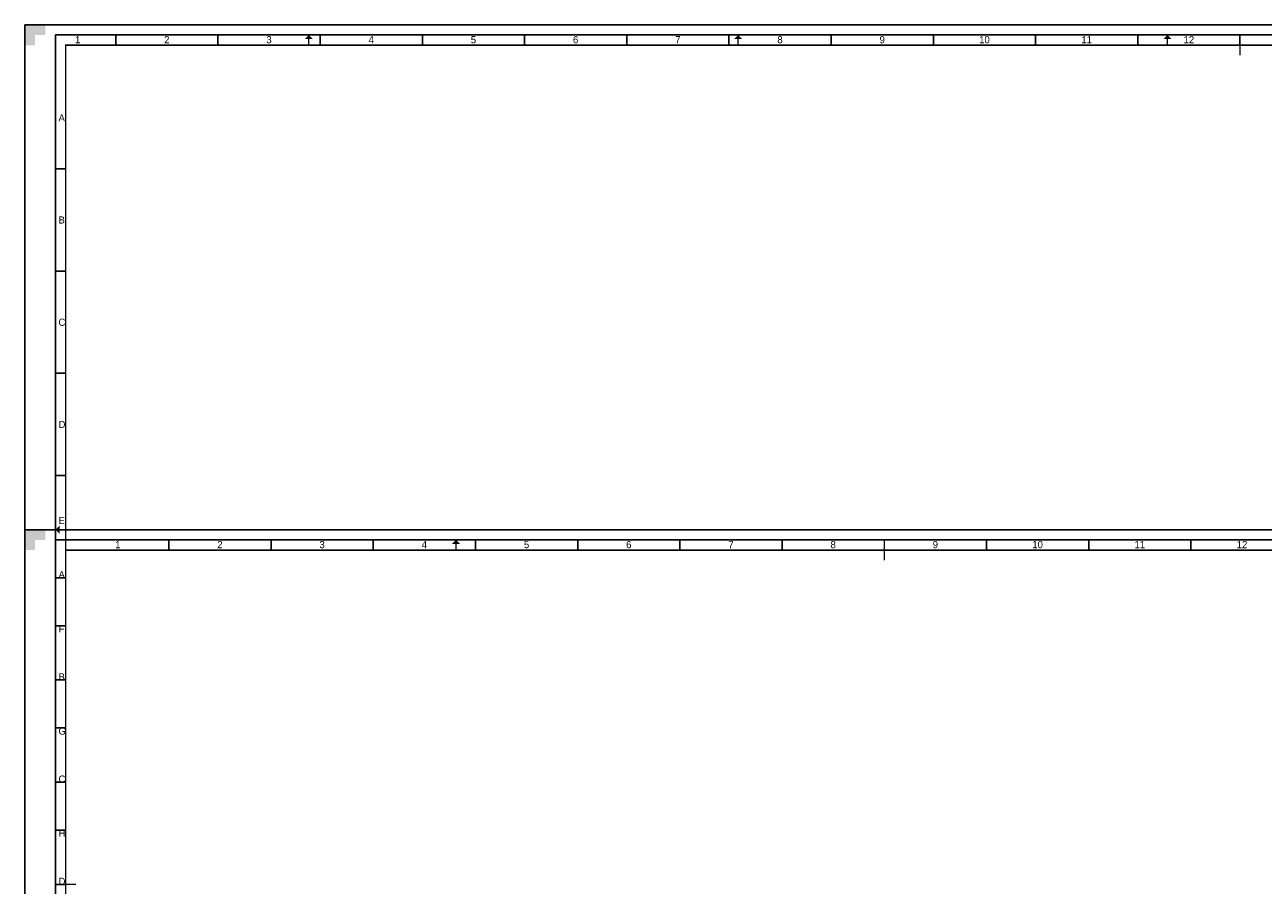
# Paper-space layout 'Blad01' of a CAD drawing. Header units: metres. Extents: x 0 to 1189, y 0 to 841.
# Tile 2 of 10: x 0 to 606, y 420 to 841. Entities that reach past the tile are written whole.
import ezdxf
from ezdxf.enums import TextEntityAlignment as Align

# ---------------------------------------------------------------- set-up
doc = ezdxf.new("R2010")
doc.units = ezdxf.units.M
for name, color, linetype, lineweight in [('X-XX-AL-TEKENBLAD_KADER-G', 7, 'Continuous', 25), ('X-XX-AL-TEKENBLAD_KADER_AFSNIJMARKERING-G', 7, 'Continuous', 25), ('X-XX-AL-TEKENBLAD_KADER_ROOSTERVERDELING-G', 7, 'Continuous', 25), ('X-XX-AL-TEKENBLAD_KADER_VOUWMERK-G', 7, 'Continuous', 18)]:
    doc.layers.add(name, color=color, linetype=linetype, lineweight=lineweight)
doc.styles.add('ISO-NLCS', font='ISO-NLCS.SHX', dxfattribs={"height": 1.8})
doc.styles.add('rtw_iso', font='iso-rtw.shx')

# ---------------------------------------------------------------- blocks, each defined once
blk = doc.blocks.new('A0')
at = {"layer": 'X-XX-AL-TEKENBLAD_KADER_AFSNIJMARKERING-G'}
blk.add_hatch(color=256, dxfattribs=at).paths.add_polyline_path([(-10, 831), (-20, 831), (-20, 821), (-15, 821), (-15, 826), (-10, 826)])
at = {"layer": 'X-XX-AL-TEKENBLAD_KADER-G'}
for p, q in [((574.5, 826), (574.5, 821)), ((-5, 410.5), (0, 410.5))]:
    blk.add_line(p, q, dxfattribs=at)
at = {"layer": 'X-XX-AL-TEKENBLAD_KADER-G', "const_width": 0.7, "flags": 128}
for points in [[(574.5, 826), (574.5, 816)], [(-5, 410.5), (5, 410.5)]]:
    blk.add_lwpolyline(points, dxfattribs=at)
blk.add_lwpolyline([(0, 0), (1159, 0), (1159, 821), (0, 821)], close=True, dxfattribs=at)
at = {"layer": 'X-XX-AL-TEKENBLAD_KADER_AFSNIJMARKERING-G'}
for p, q in [((1169, 831), (-20, 831)), ((-20, 831), (-20, -10))]:
    blk.add_line(p, q, dxfattribs=at)
at = {"layer": 'X-XX-AL-TEKENBLAD_KADER_VOUWMERK-G'}
for p, q in [((119, 821), (119, 826)), ((329, 821), (329, 826)), ((539, 821), (539, 826)), ((0, 584), (-5, 584))]:
    blk.add_line(p, q, dxfattribs=at)
at = {"layer": 'X-XX-AL-TEKENBLAD_KADER-G', "style": 'rtw_iso', "flags": 9}
blk.add_attdef('VERSION', (0, 0), '', height=0.2, dxfattribs=at)
blk = doc.blocks.new('A0_rooster')
at = {"layer": 'X-XX-AL-TEKENBLAD_KADER_VOUWMERK-G'}
h = blk.add_hatch(color=256, dxfattribs=at)
h.paths.add_polyline_path([(121, 824), (119, 826), (119, 824)])
h.paths.add_polyline_path([(119, 824), (119, 826), (117, 824)])
h = blk.add_hatch(color=256, dxfattribs=at)
h.paths.add_polyline_path([(331, 824), (329, 826), (329, 824)])
h.paths.add_polyline_path([(329, 824), (329, 826), (327, 824)])
h = blk.add_hatch(color=256, dxfattribs=at)
h.paths.add_polyline_path([(541, 824), (539, 826), (539, 824)])
h.paths.add_polyline_path([(539, 824), (539, 826), (537, 824)])
h = blk.add_hatch(color=256, dxfattribs=at)
h.paths.add_polyline_path([(-3, 586), (-5, 584), (-3, 584)])
h.paths.add_polyline_path([(-3, 584), (-5, 584), (-3, 582)])
at = {"layer": 'X-XX-AL-TEKENBLAD_KADER_ROOSTERVERDELING-G'}
for p, q in [((1164, 826), (-5, 826)), ((-5, 826), (-5, -5)), ((24.5, 826), (24.5, 821)), ((74.5, 826), (74.5, 821)), ((124.5, 826), (124.5, 821)), ((174.5, 826), (174.5, 821)), ((224.5, 826), (224.5, 821)), ((274.5, 826), (274.5, 821)), ((324.5, 826), (324.5, 821)), ((374.5, 826), (374.5, 821)), ((424.5, 826), (424.5, 821)), ((474.5, 826), (474.5, 821)), ((524.5, 826), (524.5, 821)), ((-5, 760.5), (0, 760.5)), ((-5, 710.5), (0, 710.5)), ((-5, 660.5), (0, 660.5)), ((-5, 610.5), (0, 610.5)), ((-5, 560.5), (0, 560.5)), ((-5, 510.5), (0, 510.5)), ((-5, 460.5), (0, 460.5))]:
    blk.add_line(p, q, dxfattribs=at)
at = {"layer": 'X-XX-AL-TEKENBLAD_KADER_ROOSTERVERDELING-G', "lineweight": 35, "style": 'ISO-NLCS'}
for s, p in [('1', (5.88, 820.9)), ('2', (49.5, 820.9)), ('3', (99.5, 820.9)), ('4', (149.5, 820.9)), ('5', (199.5, 820.9)), ('6', (249.5, 820.9)), ('7', (299.5, 820.9)), ('8', (349.5, 820.9)), ('9', (399.5, 820.9)), ('10', (449.5, 820.9)), ('11', (499.5, 820.9)), ('12', (549.5, 820.9))]:
    blk.add_text(s, height=3.5, dxfattribs=at).set_placement(p, align=Align.BOTTOM_CENTER)
for s, p in [('A', (-3.5, 785.5)), ('B', (-3.5, 735.5)), ('C', (-3.5, 685.5)), ('D', (-3.5, 635.5)), ('E', (-3.5, 588.5)), ('F', (-3.5, 535.5)), ('G', (-3.5, 485.5)), ('H', (-3.5, 435.5))]:
    blk.add_text(s, height=3.5, dxfattribs=at).set_placement(p, align=Align.MIDDLE_LEFT)
blk = doc.blocks.new('A1_rooster')
at = {"layer": 'X-XX-AL-TEKENBLAD_KADER_VOUWMERK-G'}
blk.add_hatch(color=256, dxfattribs=at).paths.add_polyline_path([(193, 577), (191, 579), (189, 577)])
at = {"layer": 'X-XX-AL-TEKENBLAD_KADER_ROOSTERVERDELING-G'}
for p, q in [((816, 579), (-5, 579)), ((-5, 579), (-5, -5)), ((50.5, 579), (50.5, 574)), ((100.5, 579), (100.5, 574)), ((150.5, 579), (150.5, 574)), ((200.5, 579), (200.5, 574)), ((250.5, 579), (250.5, 574)), ((300.5, 579), (300.5, 574)), ((350.5, 579), (350.5, 574)), ((450.5, 579), (450.5, 574)), ((500.5, 579), (500.5, 574)), ((550.5, 579), (550.5, 574)), ((-5, 537), (0, 537)), ((-5, 487), (0, 487)), ((-5, 437), (0, 437))]:
    blk.add_line(p, q, dxfattribs=at)
at = {"layer": 'X-XX-AL-TEKENBLAD_KADER_ROOSTERVERDELING-G', "style": 'ISO-NLCS'}
for s, p in [('1', (25.5, 573.9)), ('2', (75.5, 573.9)), ('3', (125.5, 573.9)), ('4', (175.5, 573.9)), ('5', (225.5, 573.9)), ('6', (275.5, 573.9)), ('7', (325.5, 573.9)), ('8', (375.5, 573.9)), ('9', (425.5, 573.9)), ('10', (475.5, 573.9)), ('11', (525.5, 573.9)), ('12', (575.5, 573.9))]:
    blk.add_text(s, height=3.5, dxfattribs=at).set_placement(p, align=Align.BOTTOM_CENTER)
for s, p in [('A', (-3.5, 562)), ('B', (-3.5, 512)), ('C', (-3.5, 462)), ('D', (-3.5, 412))]:
    blk.add_text(s, height=3.5, dxfattribs=at).set_placement(p, align=Align.MIDDLE_LEFT)
blk = doc.blocks.new('A1')
at = {"layer": 'X-XX-AL-TEKENBLAD_KADER_AFSNIJMARKERING-G'}
blk.add_hatch(color=256, dxfattribs=at).paths.add_polyline_path([(-10, 584), (-20, 584), (-20, 574), (-15, 574), (-15, 579), (-10, 579)])
at = {"layer": 'X-XX-AL-TEKENBLAD_KADER-G', "const_width": 0.7, "flags": 128}
blk.add_lwpolyline([(400.5, 579), (400.5, 569)], dxfattribs=at)
blk.add_lwpolyline([(0, 0), (811, 0), (811, 574), (0, 574)], close=True, dxfattribs=at)
at = {"layer": 'X-XX-AL-TEKENBLAD_KADER_AFSNIJMARKERING-G'}
for p, q in [((821, 584), (-20, 584)), ((-20, 584), (-20, -10))]:
    blk.add_line(p, q, dxfattribs=at)
at = {"layer": 'X-XX-AL-TEKENBLAD_KADER_VOUWMERK-G', "flags": 128}
blk.add_lwpolyline([(191, 574), (191, 579)], dxfattribs=at)

psp = doc.layouts.new('Blad01')

# ---------------------------------------------------------------- block references
at = {"layer": 'X-XX-AL-TEKENBLAD_KADER-G'}
for name in ['A0', 'A1', 'A1_rooster']:
    psp.add_blockref(name, (20, 10), dxfattribs=at)
at = {"layer": 'X-XX-AL-TEKENBLAD_KADER_ROOSTERVERDELING-G'}
psp.add_blockref('A0_rooster', (20, 10), dxfattribs=at)

doc.saveas('drawing.dxf')
